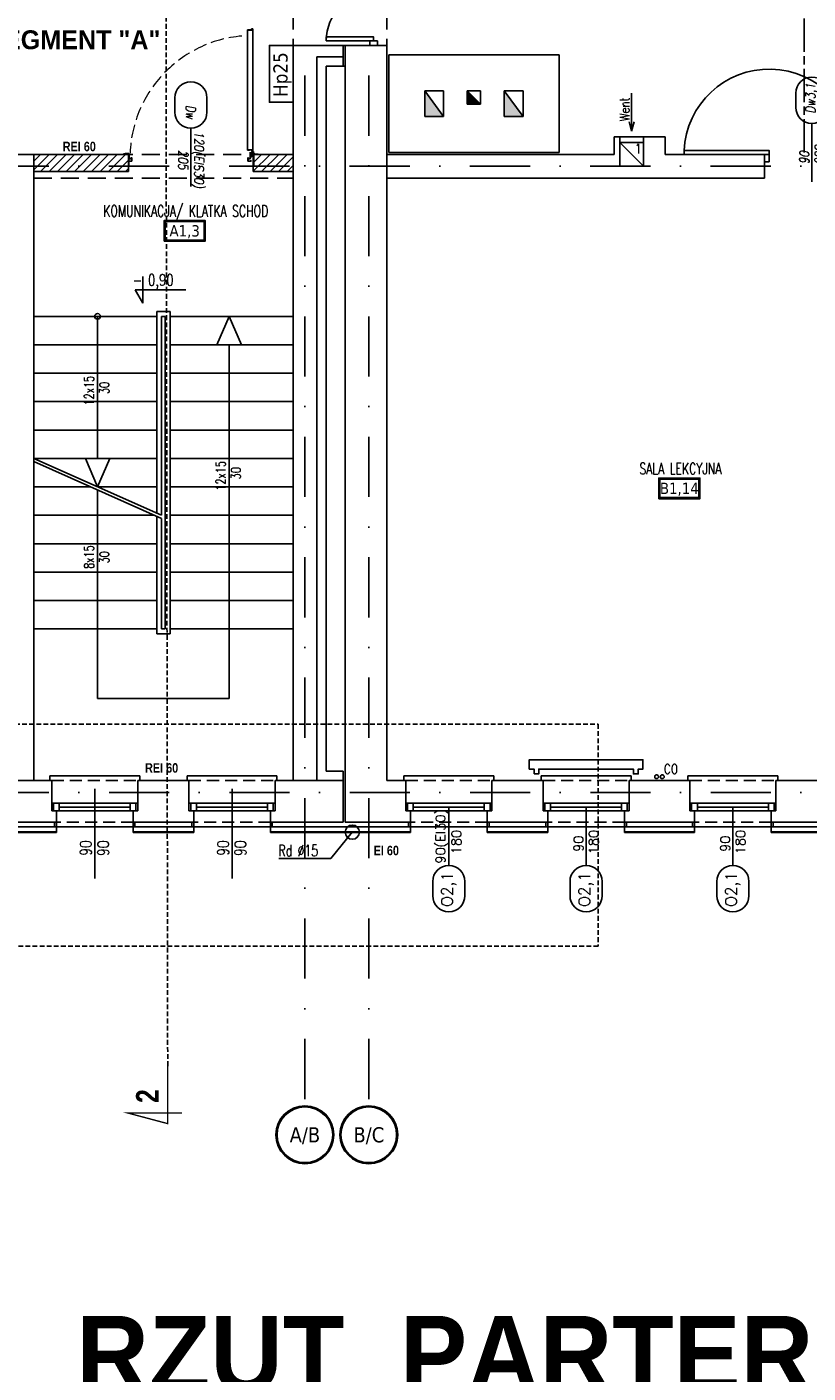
# Model space of a CAD drawing. Header units: millimetres. Extents: x 28600 to 181045, y -399112 to -163690.
# Tile 184 of 256: x 58643 to 59469, y -196215 to -194794. Entities that reach past the tile are written whole.
import ezdxf
from ezdxf.enums import TextEntityAlignment as Align

# ---------------------------------------------------------------- set-up
doc = ezdxf.new("R2010")
doc.units = ezdxf.units.MM
for name, pattern in [('CARKOVANA', [7.5, 5, -2.5]), ('CENTER', [0.6, 0.375, -0.075, 0.075, -0.075]), ('CHAIN', [0.3543, 0.2362, -0.0295, 0.0591, -0.0295]), ('DASHDOT', [25.4, 12.7, -6.35, 0, -6.35]), ('HIDDEN', [9.525, 6.35, -3.175]), ('Hidden Line', [391.222223, 282.222223, -109])]:
    doc.linetypes.add(name, pattern=pattern)
doc.layers.get('0').update_dxf_attribs({"color": 8})
for name, color, linetype in [('! WYPOSAŻENIE', 8, 'Continuous'), ('!! 0_ Istn-okna', 8, 'Continuous'), ('!! 0_ Istn-sciany', 8, 'Continuous'), ('!! 0_ Istn-widok', 8, 'Continuous'), ('!! 0_ Opis', 8, 'Continuous'), ('!! 0_Istn-armatura', 8, 'Continuous'), ('!! 0_Istn-cienka', 8, 'Continuous'), ('!! 0_Istn-drzwi', 8, 'Continuous'), ('!! 0_Istn-went', 8, 'Continuous'), ('!! 0_Opis_okna', 8, 'Continuous'), ('!! 0_Opis_pom', 8, 'Continuous'), ('!! 0_Widok', 8, 'Continuous'), ('!! 1_ tynk zewn  - nowy', 8, 'Continuous'), ('!! 1_droga ewakuacyjna', 8, 'CHAIN'), ('!! 1_drzwi-linia', 8, 'Continuous'), ('!! 1_hatch projektowane ściany', 8, 'Continuous'), ('!! 1_PROJ Sciany', 8, 'Continuous'), ('!! 1_Wyburzenia', 8, 'CARKOVANA'), ('!! 1_wydzieleni PPOŻ - nowe', 8, 'Continuous'), ('!! 2_ remont Ocieplenie', 8, 'ZIGZAG'), ('!! 2_drzwi opis', 8, 'Continuous'), ('0-osie-liniA', 8, 'DASHDOT'), ('0-osie-tx', 8, 'Continuous')]:
    doc.layers.add(name, color=color, linetype=linetype)
doc.layers.add('!! 0_Istn-grzejniki', color=8, linetype='Continuous', plot=False)
doc.styles.add('50', font='ROMANS.shx', dxfattribs={"width": 0.8, "height": 10})
doc.styles.add('ARCHETYP', font='romans.shx', dxfattribs={"height": 15})
doc.styles.add('ARIAL', font='tahoma.ttf')
doc.styles.add('SIMPLEX', font='simplex.shx', dxfattribs={"width": 0.77})
doc.styles.add('STYLE10', font='arialbd.ttf')
doc.styles.add('STYLE7', font='ARIALNB.TTF')
doc.styles.add('TAHOMA', font='tahoma.ttf')
doc.styles.add('TXT', font='simplex.shx')
doc.linetypes.add('ZIGZAG', pattern='A,0.00254,-5.08,[131,ltypeshp.shx,S=5.08,R=0,X=-5.08,Y=0],-10.16,[131,ltypeshp.shx,S=5.08,R=180,X=5.08,Y=0],-5.08', length=20.32254)
pattern_1 = [(45, (0, -1.54), (-4.49012806, 4.49012806), [])]

# ---------------------------------------------------------------- blocks, each defined once
blk = doc.blocks.new('*U83')
h = blk.add_hatch(color=256)
edge = h.paths.add_edge_path()
edge.add_arc((0, 0), 30.6, 0, 360)
edge = h.paths.add_edge_path(flags=17)
edge.add_arc((0, 0), 29.4, 0, 360)
for radius in [30.6, 29.4]:
    blk.add_circle((0, 0), radius)
at = {"style": 'TAHOMA', "flags": 8}
blk.add_attdef('ANSICHTSNUMMER', text='', height=16, dxfattribs=at).set_placement((0, 0), align=Align.MIDDLE_CENTER)
blk = doc.blocks.new('1_ok-opis')
blk.add_line((0, 111.6), (0, 50))
for points in [[(-17, 128.6), (-17, 143.6)], [(17, 128.6), (17, 143.6)]]:
    blk.add_lwpolyline(points)
for centre, start, end in [((0, 143.6), 0, 180), ((0, 128.6), 180, 0)]:
    blk.add_arc(centre, 17, start, end)
at = {"style": 'ARCHETYP'}
for tag, height, rotation, p in [('NR', 12, 90, (0, 136.9)), ('NR', 12, 270, (0, 136.9)), ('SZEROKOŚĆ', 10, 90, (-8, 78.3)), ('WYSOKOŚĆ', 10, 270, (-8, 78.3)), ('WYSOKOŚĆ', 10, 90, (8, 78.3)), ('SZEROKOŚĆ', 10, 270, (8, 78.3))]:
    blk.add_attdef(tag, text='', height=height, rotation=rotation, dxfattribs=at).set_placement(p, align=Align.MIDDLE)
blk = doc.blocks.new('zaw-dr-90-p')
at = {"color": 2, "linetype": 'CENTER', "ltscale": 0.2}
for p, q in [((12, 0), (-12, 0)), ((0, 12), (0, -12)), ((24, 24), (31, 24)), ((24, 19), (31, 19))]:
    blk.add_line(p, q, dxfattribs=at)
at = {"ltscale": 0.2}
for p, q in [((10, 12), (6, 12)), ((10, 0), (10, 6))]:
    blk.add_line(p, q, dxfattribs=at)
blk.add_lwpolyline([(0, 6), (23, 6, 0.414214), (28, 11), (28, 31), (24, 31), (24, 11, -0.414214), (23, 10), (0, 10, 4.561698), (8, 6), (5, 4)], format="xyb", dxfattribs=at)
blk.add_lwpolyline([(0, 0), (-2, 0), (-2, 0), (0, 0), (0, 3), (0, 3), (0, 0), (3, 0), (3, 0), (0, 0), (0, -3), (0, -3)], close=True)
blk.add_lwpolyline([(10, 10), (10, 39), (6, 39), (6, 10)], dxfattribs=at)
blk.add_circle((0, 0), 6.5, dxfattribs=at)
blk = doc.blocks.new('DRZWI 120')
for p, q in [((61730.6, -195070.1), (61730.6, -195069.6)), ((61736.3, -195070.3), (61737.2, -195070.3)), ((61736.5, -195070.3), (61737.2, -195070.3)), ((61737, -195070.3), (61737.2, -195070.3)), ((61730.6, -195199.1), (61730.6, -195199.6)), ((61739.8, -195198.1), (61734.4, -195198.1)), ((61738.6, -195199.7), (61738.6, -195198.5)), ((61738.6, -195199.7), (61739.7, -195199.7)), ((61740.8, -195199.9), (61740.8, -195200.8)), ((61741.8, -195199.9), (61740.8, -195199.9)), ((61740.9, -195200.9), (61746.6, -195200.9)), ((61742, -195197.6), (61742, -195195.6)), ((61742.3, -195197.6), (61742, -195197.6)), ((61742.1, -195195.5), (61746.6, -195195.5)), ((61742.3, -195197.6), (61742.3, -195199.4)), ((61742.4, -195200.9), (61742.4, -195195.5)), ((61868.8, -195195.5), (61742.4, -195195.5)), ((61870, -195200.9), (61742.4, -195200.9)), ((61868.5, -195200.9), (61868.5, -195195.5)), ((61868.9, -195199.7), (61868.9, -195195.6)), ((61868.9, -195199.7), (61868.9, -195195.9)), ((61870.1, -195199.7), (61870.1, -195200.8))]:
    blk.add_line(p, q)
at = {"lineweight": 30}
for points in [[(61737.6, -195069.6), (61725.6, -195069.6)], [(61737.6, -195069.6), (61737.6, -195064.6)], [(61737.6, -195201.6), (61725.6, -195201.6)], [(61737.6, -195201.6), (61737.6, -195206.6)]]:
    blk.add_lwpolyline(points, dxfattribs=at)
at = {"ltscale": 0.2}
for points in [[(61736.4, -195070.1), (61734.2, -195070.1, 0.414214), (61733.9, -195070.4), (61733.9, -195070.9, -0.414214), (61733.7, -195071.1), (61733.1, -195071.1, 0.414214), (61732.8, -195071.4), (61732.8, -195072.6, 0.414214), (61733.1, -195072.9), (61733.8, -195072.9, -1), (61733.8, -195073.1), (61730.6, -195073.1, -0.414214), (61730.4, -195072.9), (61730.4, -195070.4, -0.414214), (61730.6, -195070.3), (61731.2, -195070.3), (61731.2, -195070.1), (61730.6, -195070.1, 0.414214), (61730.3, -195070.4), (61730.3, -195072.9, 0.414214), (61730.6, -195073.3), (61733.8, -195073.3, 1), (61733.8, -195072.7), (61733.1, -195072.7, -0.414214), (61733, -195072.6), (61733, -195071.4, -0.414214), (61733.1, -195071.2), (61733.7, -195071.2, 0.414214), (61734.1, -195070.9), (61734.1, -195070.4, -0.414214), (61734.2, -195070.3), (61736.3, -195070.3)], [(61736.2, -195070.3), (61738.1, -195070.3, 0.414214), (61738.5, -195069.9), (61738.5, -195066.4, 0.414214), (61738.1, -195066.1), (61737.6, -195066.1), (61737.6, -195066.3), (61738.1, -195066.3, -0.414214), (61738.3, -195066.4), (61738.3, -195068.9)], [(61738.3, -195068.9), (61738.3, -195069.9, -0.414214), (61738.1, -195070.1), (61736.2, -195070.1)], [(61738.3, -195199.9), (61738.3, -195199.2, 0.414214), (61738.1, -195199.1), (61734.2, -195199.1, -0.414214), (61733.9, -195198.7), (61733.9, -195198.3, 0.414214), (61733.7, -195198.1), (61733.1, -195198.1, -0.414214), (61732.8, -195197.8), (61732.8, -195196.6, -0.414214), (61733.1, -195196.3), (61733.8, -195196.3, 1), (61733.8, -195196.1), (61730.6, -195196.1, 0.414214), (61730.4, -195196.2), (61730.4, -195198.7, 0.414214), (61730.6, -195198.9), (61731.2, -195198.9), (61731.2, -195199.1), (61730.6, -195199.1, -0.414214), (61730.3, -195198.7), (61730.3, -195196.2, -0.414214), (61730.6, -195195.9), (61733.8, -195195.9, -1), (61733.8, -195196.4), (61733.1, -195196.4, 0.414214), (61733, -195196.6), (61733, -195197.8, 0.414214), (61733.1, -195197.9), (61733.7, -195197.9, -0.414214), (61734.1, -195198.3), (61734.1, -195198.7, 0.414214), (61734.2, -195198.9), (61738.1, -195198.9, -0.414214), (61738.5, -195199.2), (61738.5, -195202.7, -0.414214), (61738.1, -195203.1), (61737.6, -195203.1), (61737.6, -195202.9), (61738.1, -195202.9, 0.414214), (61738.3, -195202.7), (61738.3, -195200.3)]]:
    blk.add_lwpolyline(points, format="xyb", dxfattribs=at)
for points in [[(61713.6, -195135.6), (61754.5, -195135.6)], [(61738.3, -195200.3), (61738.3, -195200.5), (61738.5, -195200.5), (61738.5, -195199.5), (61738.3, -195199.5), (61738.3, -195199.9)], [(61870.1, -195199.7), (61868.9, -195199.7)]]:
    blk.add_lwpolyline(points)
blk.add_lwpolyline([(61737.5, -195199.1), (61737.5, -195198.9), (61736.1, -195198.9), (61736.1, -195199.1)], close=True)
at = {"linetype": 'Hidden Line', "lineweight": 9, "ltscale": 0.05}
blk.add_arc((61733.8, -195200.4), 129.1, 4.8005, 87.6944, dxfattribs=at)
for centre, radius, start, end in [((61739.7, -195199.6), 0.1, 270, 0), ((61740.9, -195200.8), 0.1, 180, 270), ((61741.8, -195199.4), 0.5, 270, 0), ((61742.1, -195195.6), 0.1, 90, 180), ((61868.8, -195195.6), 0.1, 0, 90), ((61870, -195200.8), 0.1, 270, 0)]:
    blk.add_arc(centre, radius, start, end)
at = {"xscale": 0.09999999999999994, "yscale": 0.09999999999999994, "zscale": 0.09999999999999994, "rotation": 90.00000000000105}
blk.add_blockref('zaw-dr-90-p', (61739.6, -195200.9), dxfattribs=at)
blk = doc.blocks.new('oznaczenie przekroi')
at = {"layer": '!! 0_ Opis', "color": 2, "const_width": 1.44}
blk.add_lwpolyline([(86031.8, -195890.5), (86031.8, -195951.3), (85989.7, -195940.1), (86047, -195940.1)], dxfattribs=at)
blk.add_lwpolyline([(86031.8, -195890.5), (86031.8, -195951.3), (85989.7, -195940.1), (86047, -195940.1)], dxfattribs=at)
at = {"layer": '!! 1_Wyburzenia'}
blk.add_lwpolyline([(86031.8, -195890.5), (86028.2, -193636)], dxfattribs=at)
at = {"layer": '!! 0_ Opis', "color": 9, "style": 'STYLE7', "text_generation_flag": 6, "width": 0.95}
blk.add_text('2', height=24, rotation=270, dxfattribs=at).set_placement((86022.4, -195929.5))

msp = doc.modelspace()

# ---------------------------------------------------------------- hatches: boundary and pattern name
at = {"layer": '!! 0_Istn-went'}
for points in [[(59063.56735, -194861.12813), (59063.56735, -194888.12813), (59083.56735, -194888.12813)], [(59122.56735, -194875.12813), (59108.56735, -194861.12813), (59108.56735, -194875.12813)], [(59147.56735, -194888.12813), (59167.56735, -194888.12813), (59147.56735, -194861.12813)]]:
    msp.add_hatch(color=256, dxfattribs=at).paths.add_polyline_path(points)
at = {"layer": '!! 1_hatch projektowane ściany'}
h = msp.add_hatch(dxfattribs=at)
h.set_pattern_fill('ANSI31', color=256, scale=2)
h.set_pattern_definition(pattern_1)
h.paths.add_polyline_path([(58750.56735, -194928.12813), (58650.56735, -194928.12813), (58650.56735, -194946.12813), (58750.56735, -194946.12813)])
h = msp.add_hatch(dxfattribs=at)
h.set_pattern_fill('ANSI31', color=256, scale=2)
h.set_pattern_definition(pattern_1)
h.paths.add_polyline_path([(58882.56735, -194928.12813), (58924.56735, -194928.12813), (58924.56735, -194946.12813), (58882.56735, -194946.12813)])

# ---------------------------------------------------------------- linework, layer by layer
at = {"layer": '!! 0_ Istn-okna'}
for points in [[(58669.56735, -195613.12813), (58760.56735, -195613.12813)], [(58677.56735, -195617.12813), (58752.56735, -195617.12813)], [(58814.56735, -195613.12813), (58905.56735, -195613.12813)], [(58822.56735, -195617.12813), (58897.56735, -195617.12813)], [(59043.56735, -195613.12813), (59134.56735, -195613.12813)], [(59051.56735, -195617.12813), (59126.56735, -195617.12813)], [(59188.56735, -195613.12813), (59279.56735, -195613.12813)], [(59196.56735, -195617.12813), (59271.56735, -195617.12813)], [(59343.56735, -195613.12813), (59434.56735, -195613.12813)], [(59351.56735, -195617.12813), (59426.56735, -195617.12813)], [(58669.56735, -195621.12813), (58760.56735, -195621.12813)], [(58814.56735, -195621.12813), (58905.56735, -195621.12813)], [(59043.56735, -195621.12813), (59134.56735, -195621.12813)], [(59188.56735, -195621.12813), (59279.56735, -195621.12813)], [(59343.56735, -195621.12813), (59434.56735, -195621.12813)]]:
    msp.add_lwpolyline(points, dxfattribs=at)
for points in [[(58671.56735, -195621.12813), (58677.56735, -195621.12813), (58677.56735, -195613.12813), (58671.56735, -195613.12813)], [(58752.56735, -195621.12813), (58758.56735, -195621.12813), (58758.56735, -195613.12813), (58752.56735, -195613.12813)], [(58816.56735, -195621.12813), (58822.56735, -195621.12813), (58822.56735, -195613.12813), (58816.56735, -195613.12813)], [(58897.56735, -195621.12813), (58903.56735, -195621.12813), (58903.56735, -195613.12813), (58897.56735, -195613.12813)], [(59045.56735, -195621.12813), (59051.56735, -195621.12813), (59051.56735, -195613.12813), (59045.56735, -195613.12813)], [(59126.56735, -195621.12813), (59132.56735, -195621.12813), (59132.56735, -195613.12813), (59126.56735, -195613.12813)], [(59190.56735, -195621.12813), (59196.56735, -195621.12813), (59196.56735, -195613.12813), (59190.56735, -195613.12813)], [(59271.56735, -195621.12813), (59277.56735, -195621.12813), (59277.56735, -195613.12813), (59271.56735, -195613.12813)], [(59345.56735, -195621.12813), (59351.56735, -195621.12813), (59351.56735, -195613.12813), (59345.56735, -195613.12813)], [(59426.56735, -195621.12813), (59432.56735, -195621.12813), (59432.56735, -195613.12813), (59426.56735, -195613.12813)]]:
    msp.add_lwpolyline(points, close=True, dxfattribs=at)
at = {"layer": '!! 0_ Istn-sciany'}
for p, q in [((58924.56735, -194813.12813), (58924.56735, -195589.12813)), ((58949.56735, -194825.12813), (58949.56735, -195589.12813)), ((58650.56735, -194928.12813), (58650.56735, -195589.12813))]:
    msp.add_line(p, q, dxfattribs=at)
for points in [[(58977.56735, -194813.12813), (58924.56735, -194813.12813)], [(58979.56735, -194813.12813), (58979.56735, -195633.12813)], [(59023.56735, -194813.12813), (58979.56735, -194813.12813)], [(59023.56735, -194813.12813), (59023.56735, -194928.12813)], [(58977.56735, -194825.12813), (58949.56735, -194825.12813)], [(59025.56735, -194823.12813), (59205.56735, -194823.12813)], [(59205.56735, -194823.12813), (59205.56735, -194926.12813)], [(59263.56735, -194909.62813), (59263.56735, -194928.12813)], [(59263.56735, -194909.62813), (59269.56735, -194909.62813)], [(59269.56735, -194909.62813), (59269.56735, -194940.62813)], [(59294.56735, -194909.62813), (59294.56735, -194940.62813)], [(59294.56735, -194909.62813), (59305.56735, -194909.62813)], [(58650.56735, -194928.12813), (58607.56735, -194928.12813)], [(59023.56735, -194928.12813), (59263.56735, -194928.12813)], [(59317.56735, -194928.12813), (59422.56735, -194928.12813)], [(59422.56735, -194928.12813), (59422.56735, -194953.12813)], [(59269.56735, -194940.62813), (59294.56735, -194940.62813)], [(59023.56735, -194953.12813), (59422.56735, -194953.12813)], [(59023.56735, -194953.12813), (59023.56735, -195589.12813)], [(58669.56735, -195589.12813), (58650.56735, -195589.12813)], [(58669.56735, -195589.12813), (58669.56735, -195621.12813)], [(58814.56735, -195589.12813), (58760.56735, -195589.12813)], [(58760.56735, -195589.12813), (58760.56735, -195621.12813)], [(58814.56735, -195589.12813), (58814.56735, -195621.12813)], [(58924.56735, -195589.12813), (58905.56735, -195589.12813)], [(58905.56735, -195589.12813), (58905.56735, -195621.12813)], [(58977.56735, -195589.12813), (58949.56735, -195589.12813)], [(59023.56735, -195589.12813), (59043.56735, -195589.12813)], [(59043.56735, -195589.12813), (59043.56735, -195621.12813)], [(59134.56735, -195589.12813), (59188.56735, -195589.12813)], [(59134.56735, -195589.12813), (59134.56735, -195621.12813)], [(59188.56735, -195589.12813), (59188.56735, -195621.12813)], [(59279.56735, -195589.12813), (59343.56735, -195589.12813)], [(59279.56735, -195589.12813), (59279.56735, -195621.12813)], [(59343.56735, -195589.12813), (59343.56735, -195621.12813)], [(59434.56735, -195589.12813), (59488.56735, -195589.12813)], [(59434.56735, -195589.12813), (59434.56735, -195621.12813)], [(58669.56735, -195621.12813), (58674.56735, -195621.12813)], [(58674.56735, -195621.12813), (58674.56735, -195633.12813)], [(58755.56735, -195621.12813), (58760.56735, -195621.12813)], [(58755.56735, -195621.12813), (58755.56735, -195633.12813)], [(58814.56735, -195621.12813), (58819.56735, -195621.12813)], [(58819.56735, -195621.12813), (58819.56735, -195633.12813)], [(58900.56735, -195621.12813), (58905.56735, -195621.12813)], [(58900.56735, -195621.12813), (58900.56735, -195633.12813)], [(59043.56735, -195621.12813), (59048.56735, -195621.12813)], [(59048.56735, -195621.12813), (59048.56735, -195633.12813)], [(59129.56735, -195621.12813), (59134.56735, -195621.12813)], [(59129.56735, -195621.12813), (59129.56735, -195633.12813)], [(59188.56735, -195621.12813), (59193.56735, -195621.12813)], [(59193.56735, -195621.12813), (59193.56735, -195633.12813)], [(59274.56735, -195621.12813), (59279.56735, -195621.12813)], [(59274.56735, -195621.12813), (59274.56735, -195633.12813)], [(59343.56735, -195621.12813), (59348.56735, -195621.12813)], [(59348.56735, -195621.12813), (59348.56735, -195633.12813)], [(59429.56735, -195621.12813), (59434.56735, -195621.12813)], [(59429.56735, -195621.12813), (59429.56735, -195633.12813)], [(58674.56735, -195633.12813), (58600.56735, -195633.12813)], [(58819.56735, -195633.12813), (58755.56735, -195633.12813)], [(58977.56735, -195633.12813), (58900.56735, -195633.12813)], [(58979.56735, -195633.12813), (59048.56735, -195633.12813)], [(59129.56735, -195633.12813), (59193.56735, -195633.12813)], [(59274.56735, -195633.12813), (59348.56735, -195633.12813)], [(59429.56735, -195633.12813), (59493.56735, -195633.12813)]]:
    msp.add_lwpolyline(points, dxfattribs=at)
at = {"layer": '!! 0_ Istn-widok'}
for p, q in [((58780.56735, -195094.12813), (58780.56735, -195306.90591)), ((58785.56735, -195099.12813), (58785.56735, -195309.12813)), ((58789.56735, -195099.12813), (58789.56735, -195429.12813)), ((58794.56735, -195094.12813), (58794.56735, -195434.12813)), ((58780.56735, -195310.18886), (58780.56735, -195434.12813)), ((58785.56735, -195312.41108), (58785.56735, -195429.12813)), ((58977.56735, -195579.12813), (58977.56735, -195633.12813))]:
    msp.add_line(p, q, dxfattribs=at)
at = {"layer": '!! 0_ Istn-widok', "linetype": 'HIDDEN', "ltscale": 3}
for points in [[(58924.56735, -194663.12813), (58924.56735, -194813.12813)], [(59023.56735, -194663.12813), (59023.56735, -194813.12813)], [(58650.56735, -194928.12813), (58924.56735, -194928.12813)], [(58650.56735, -194928.12813), (58924.56735, -194928.12813)], [(58650.56735, -194953.12813), (58924.56735, -194953.12813)], [(58650.56735, -194953.12813), (58924.56735, -194953.12813)]]:
    msp.add_lwpolyline(points, dxfattribs=at)
at = {"layer": '!! 0_ Istn-widok'}
msp.add_lwpolyline([(58924.56735, -194873.12813), (58924.56735, -194813.12813), (58899.56735, -194813.12813), (58899.56735, -194873.12813)], close=True, dxfattribs=at)
for points in [[(58977.56735, -194813.12813), (58977.56735, -194835.12813)], [(58977.56735, -194813.12813), (58979.56735, -194813.12813)], [(58959.56735, -194835.12813), (58959.56735, -195579.12813)], [(58977.56735, -194835.12813), (58959.56735, -194835.12813)], [(58977.56735, -194835.12813), (58979.56735, -194835.12813)], [(59025.56735, -194823.12813), (59025.56735, -194926.12813)], [(59023.56735, -194928.12813), (59023.56735, -194953.12813)], [(59025.56735, -194926.12813), (59205.56735, -194926.12813)], [(58780.56735, -195099.12813), (58650.56735, -195099.12813)], [(58718.06735, -195099.12813), (58718.06735, -195249.12813)], [(58794.56735, -195094.12813), (58780.56735, -195094.12813)], [(58789.56735, -195099.12813), (58785.56735, -195099.12813)], [(58924.56735, -195099.12813), (58794.56735, -195099.12813)], [(58780.56735, -195129.12813), (58650.56735, -195129.12813)], [(58924.56735, -195129.12813), (58794.56735, -195129.12813)], [(58857.06735, -195129.12813), (58857.06735, -195502.62813)], [(58780.56735, -195159.12813), (58650.56735, -195159.12813)], [(58924.56735, -195159.12813), (58794.56735, -195159.12813)], [(58780.56735, -195189.12813), (58650.56735, -195189.12813)], [(58924.56735, -195189.12813), (58794.56735, -195189.12813)], [(58780.56735, -195219.12813), (58650.56735, -195219.12813)], [(58924.56735, -195219.12813), (58794.56735, -195219.12813)], [(58780.56735, -195249.12813), (58650.56735, -195249.12813)], [(58650.56735, -195249.12813), (58785.56735, -195309.12813)], [(58650.56735, -195252.41108), (58785.56735, -195312.41108)], [(58924.56735, -195249.12813), (58794.56735, -195249.12813)], [(58710.68071, -195279.12813), (58650.56735, -195279.12813)], [(58780.56735, -195279.12813), (58718.06735, -195279.12813)], [(58718.06735, -195282.41108), (58718.06735, -195502.62813)], [(58924.56735, -195279.12813), (58794.56735, -195279.12813)], [(58778.18071, -195309.12813), (58650.56735, -195309.12813)], [(58924.56735, -195309.12813), (58794.56735, -195309.12813)], [(58780.56735, -195339.12813), (58650.56735, -195339.12813)], [(58924.56735, -195339.12813), (58794.56735, -195339.12813)], [(58780.56735, -195369.12813), (58650.56735, -195369.12813)], [(58924.56735, -195369.12813), (58794.56735, -195369.12813)], [(58780.56735, -195399.12813), (58650.56735, -195399.12813)], [(58924.56735, -195399.12813), (58794.56735, -195399.12813)], [(58780.56735, -195429.12813), (58650.56735, -195429.12813)], [(58789.56735, -195429.12813), (58785.56735, -195429.12813)], [(58924.56735, -195429.12813), (58794.56735, -195429.12813)], [(58794.56735, -195434.12813), (58780.56735, -195434.12813)], [(58718.06735, -195502.62813), (58857.06735, -195502.62813)], [(58625.56735, -195589.12813), (58650.56735, -195589.12813)], [(58667.56735, -195584.12813), (58762.56735, -195584.12813)], [(58667.56735, -195589.12813), (58667.56735, -195584.12813)], [(58762.56735, -195589.12813), (58762.56735, -195584.12813)], [(58812.56735, -195584.12813), (58907.56735, -195584.12813)], [(58812.56735, -195589.12813), (58812.56735, -195584.12813)], [(58907.56735, -195589.12813), (58907.56735, -195584.12813)], [(58977.56735, -195579.12813), (58959.56735, -195579.12813)], [(59041.56735, -195584.12813), (59136.56735, -195584.12813)], [(59041.56735, -195589.12813), (59041.56735, -195584.12813)], [(59136.56735, -195589.12813), (59136.56735, -195584.12813)], [(59186.56735, -195584.12813), (59281.56735, -195584.12813)], [(59186.56735, -195589.12813), (59186.56735, -195584.12813)], [(59281.56735, -195589.12813), (59281.56735, -195584.12813)], [(59341.56735, -195584.12813), (59436.56735, -195584.12813)], [(59341.56735, -195589.12813), (59341.56735, -195584.12813)], [(59436.56735, -195589.12813), (59436.56735, -195584.12813)], [(58672.56735, -195633.12813), (58672.56735, -195638.12813)], [(58757.56735, -195638.12813), (58672.56735, -195638.12813)], [(58757.56735, -195633.12813), (58757.56735, -195638.12813)], [(58817.56735, -195633.12813), (58817.56735, -195638.12813)], [(58902.56735, -195638.12813), (58817.56735, -195638.12813)], [(58902.56735, -195633.12813), (58902.56735, -195638.12813)], [(59046.56735, -195633.12813), (59046.56735, -195638.12813)], [(59131.56735, -195638.12813), (59046.56735, -195638.12813)], [(59131.56735, -195633.12813), (59131.56735, -195638.12813)], [(59191.56735, -195633.12813), (59191.56735, -195638.12813)], [(59276.56735, -195638.12813), (59191.56735, -195638.12813)], [(59276.56735, -195633.12813), (59276.56735, -195638.12813)], [(59346.56735, -195633.12813), (59346.56735, -195638.12813)], [(59431.56735, -195638.12813), (59346.56735, -195638.12813)], [(59431.56735, -195633.12813), (59431.56735, -195638.12813)]]:
    msp.add_lwpolyline(points, dxfattribs=at)
for centre, radius in [((58718.06735, -195099.12813), 3), ((58987.06735, -195643.62813), 7.5)]:
    msp.add_circle(centre, radius, dxfattribs=at)
at = {"layer": '!! 0_ Opis'}
for points in [[(58765.84052, -195057.19562), (58765.84052, -195085.19739)], [(58765.84052, -195085.19739), (58757.75711, -195071.1965)], [(58757.75711, -195071.1965), (58811.19131, -195071.1965)], [(58715.06735, -195597.96925), (58715.06735, -195692.55445)], [(58860.06735, -195597.96925), (58860.06735, -195692.55445)], [(58964.43015, -195671.26533), (58987.06735, -195643.62813)], [(58964.43015, -195671.26533), (58909.54482, -195671.26533)]]:
    msp.add_lwpolyline(points, dxfattribs=at)
at = {"layer": '!! 0_Istn-armatura'}
for centre in [(59308.56735, -195585.12813), (59314.56735, -195585.12813)]:
    msp.add_circle(centre, 2, dxfattribs=at)
at = {"layer": '!! 0_Istn-cienka', "linetype": 'HIDDEN', "ltscale": 2}
for points in [[(58669.56735, -195589.12813), (58760.56735, -195589.12813)], [(58814.56735, -195589.12813), (58905.56735, -195589.12813)], [(59043.56735, -195589.12813), (59134.56735, -195589.12813)], [(59188.56735, -195589.12813), (59279.56735, -195589.12813)], [(59343.56735, -195589.12813), (59434.56735, -195589.12813)], [(58755.56735, -195633.12813), (58674.56735, -195633.12813)], [(58900.56735, -195633.12813), (58819.56735, -195633.12813)], [(59129.56735, -195633.12813), (59048.56735, -195633.12813)], [(59274.56735, -195633.12813), (59193.56735, -195633.12813)], [(59429.56735, -195633.12813), (59348.56735, -195633.12813)]]:
    msp.add_lwpolyline(points, dxfattribs=at)
at = {"layer": '!! 0_Istn-drzwi'}
for points in [[(58959.56735, -194804.12813), (59009.56735, -194804.12813), (59009.56735, -194808.12813), (58959.56735, -194808.12813)], [(59013.56735, -194808.12813), (59013.56735, -194813.12813), (59005.56735, -194813.12813), (59005.56735, -194808.12813)], [(59337.56735, -194924.12813), (59427.56735, -194924.12813), (59427.56735, -194928.12813), (59337.56735, -194928.12813)], [(59427.56735, -194936.12813), (59422.56735, -194936.12813), (59422.56735, -194928.12813), (59427.56735, -194928.12813)]]:
    msp.add_lwpolyline(points, close=True, dxfattribs=at)
for centre, radius, start, end in [((59009.56735, -194808.12813), 50, 90.00000004, 180.00000004), ((59427.56735, -194928.12813), 90, 0.00000004, 177.45268182)]:
    msp.add_arc(centre, radius, start, end, dxfattribs=at)
at = {"layer": '!! 0_Istn-grzejniki'}
msp.add_lwpolyline([(59179.06735, -195582.12813), (59179.06735, -195577.12813), (59174.06735, -195577.12813), (59174.06735, -195567.12813), (59294.06735, -195567.12813), (59294.06735, -195577.12813), (59289.06735, -195577.12813), (59289.06735, -195582.12813), (59284.06735, -195582.12813), (59284.06735, -195577.12813), (59184.06735, -195577.12813), (59184.06735, -195582.12813)], close=True, dxfattribs=at)
at = {"layer": '!! 0_Istn-went'}
for points in [[(59063.56735, -194861.12813), (59083.56735, -194861.12813)], [(59063.56735, -194861.12813), (59063.56735, -194888.12813)], [(59063.56735, -194861.12813), (59083.56735, -194888.12813)], [(59083.56735, -194861.12813), (59083.56735, -194888.12813)], [(59108.56735, -194861.12813), (59122.56735, -194861.12813)], [(59108.56735, -194861.12813), (59108.56735, -194875.12813)], [(59108.56735, -194861.12813), (59122.56735, -194875.12813)], [(59122.56735, -194861.12813), (59122.56735, -194875.12813)], [(59147.56735, -194861.12813), (59167.56735, -194861.12813)], [(59147.56735, -194861.12813), (59147.56735, -194888.12813)], [(59147.56735, -194861.12813), (59167.56735, -194888.12813)], [(59167.56735, -194861.12813), (59167.56735, -194888.12813)], [(59282.06735, -194863.67108), (59282.06735, -194903.7176)], [(59108.56735, -194875.12813), (59122.56735, -194875.12813)], [(59063.56735, -194888.12813), (59083.56735, -194888.12813)], [(59147.56735, -194888.12813), (59167.56735, -194888.12813)], [(59282.06735, -194903.7176), (59279.38786, -194893.7176)], [(59282.06735, -194903.7176), (59284.74684, -194893.7176)], [(59269.56735, -194909.62813), (59294.56735, -194909.62813)], [(59269.56735, -194915.62813), (59294.56735, -194940.62813)]]:
    msp.add_lwpolyline(points, dxfattribs=at)
msp.add_lwpolyline([(59269.56735, -194915.62813), (59294.56735, -194915.62813), (59294.56735, -194940.62813), (59269.56735, -194940.62813)], close=True, dxfattribs=at)
at = {"layer": '!! 0_Opis_pom', "ltscale": 0.7}
for points in [[(58788.29243, -195019.71917), (58831.81243, -195019.71917), (58831.81243, -194997.95917), (58788.29243, -194997.95917)], [(58789.38043, -195018.63117), (58830.72443, -195018.63117), (58830.72443, -194999.04717), (58789.38043, -194999.04717)], [(59310.78805, -195291.61534), (59354.30805, -195291.61534), (59354.30805, -195269.85534), (59310.78805, -195269.85534)], [(59311.87605, -195290.52734), (59353.22005, -195290.52734), (59353.22005, -195270.94334), (59311.87605, -195270.94334)]]:
    msp.add_lwpolyline(points, close=True, dxfattribs=at)
at = {"layer": '!! 0_Widok'}
for points in [[(58857.06735, -195099.12813), (58844.18343, -195129.12813)], [(58857.06735, -195099.12813), (58869.95126, -195129.12813)], [(58718.06735, -195279.12813), (58705.18343, -195249.12813)], [(58718.06735, -195279.12813), (58730.95126, -195249.12813)]]:
    msp.add_lwpolyline(points, dxfattribs=at)
at = {"layer": '!! 1_ tynk zewn  - nowy'}
for points in [[(58674.56735, -195643.12813), (58600.56735, -195643.12813)], [(58674.56735, -195644.12813), (58600.56735, -195644.12813)], [(58674.56735, -195644.12813), (58674.56735, -195633.12813)], [(58755.56735, -195644.12813), (58755.56735, -195633.12813)], [(58819.56735, -195643.12813), (58755.56735, -195643.12813)], [(58819.56735, -195644.12813), (58755.56735, -195644.12813)], [(58819.56735, -195644.12813), (58819.56735, -195633.12813)], [(58900.56735, -195644.12813), (58900.56735, -195633.12813)], [(59048.56735, -195643.12813), (58900.56735, -195643.12813)], [(59048.56735, -195644.12813), (58900.56735, -195644.12813)], [(59048.56735, -195644.12813), (59048.56735, -195633.12813)], [(59129.56735, -195644.12813), (59129.56735, -195633.12813)], [(59193.56735, -195643.12813), (59129.56735, -195643.12813)], [(59193.56735, -195644.12813), (59129.56735, -195644.12813)], [(59193.56735, -195644.12813), (59193.56735, -195633.12813)], [(59274.56735, -195644.12813), (59274.56735, -195633.12813)], [(59348.56735, -195643.12813), (59274.56735, -195643.12813)], [(59348.56735, -195644.12813), (59274.56735, -195644.12813)], [(59348.56735, -195644.12813), (59348.56735, -195633.12813)], [(59429.56735, -195644.12813), (59429.56735, -195633.12813)], [(59493.56735, -195643.12813), (59429.56735, -195643.12813)], [(59493.56735, -195644.12813), (59429.56735, -195644.12813)]]:
    msp.add_lwpolyline(points, dxfattribs=at)
at = {"layer": '!! 1_droga ewakuacyjna', "ltscale": 150}
msp.add_lwpolyline([(59464.55043, -194926.32251), (59464.55043, -194732.92749), (58803.00985, -194732.92749), (58803.00985, -194309.12813)], dxfattribs=at)
at = {"layer": '!! 1_hatch projektowane ściany'}
for points in [[(58750.56735, -194928.12813), (58650.56735, -194928.12813), (58650.56735, -194946.12813), (58750.56735, -194946.12813)], [(58882.56735, -194928.12813), (58924.56735, -194928.12813), (58924.56735, -194946.12813), (58882.56735, -194946.12813)]]:
    msp.add_lwpolyline(points, close=True, dxfattribs=at)
at = {"layer": '!! 1_PROJ Sciany'}
for points in [[(58650.56735, -194928.12813), (58750.56735, -194928.12813)], [(58750.56735, -194928.12813), (58750.56735, -194946.12813)], [(58882.56735, -194928.12813), (58924.56735, -194928.12813)], [(58882.56735, -194928.12813), (58882.56735, -194946.12813)], [(58650.56735, -194946.12813), (58750.56735, -194946.12813)], [(58882.56735, -194946.12813), (58924.56735, -194946.12813)]]:
    msp.add_lwpolyline(points, dxfattribs=at)
at = {"layer": '!! 1_Wyburzenia'}
msp.add_lwpolyline([(58510.88839, -195529.59437), (59246.90522, -195529.59437), (59246.90522, -195763.99056), (58510.88839, -195763.99056)], close=True, dxfattribs=at)
at = {"layer": '!! 1_wydzieleni PPOŻ - nowe'}
msp.add_lwpolyline([(59305.56735, -194909.62813), (59317.56735, -194909.62813), (59317.56735, -194928.12813)], dxfattribs=at)
at = {"layer": '!! 2_ remont Ocieplenie', "linetype": 'ZIGZAG', "ltscale": 0.75}
for points in [[(58674.56735, -195638.12813), (58600.56735, -195638.12813)], [(58819.56735, -195638.12813), (58755.56735, -195638.12813)], [(59048.56735, -195638.12813), (58900.56735, -195638.12813)], [(59193.56735, -195638.12813), (59129.56735, -195638.12813)], [(59348.56735, -195638.12813), (59274.56735, -195638.12813)], [(59493.56735, -195638.12813), (59429.56735, -195638.12813)]]:
    msp.add_lwpolyline(points, dxfattribs=at)
at = {"layer": '0-osie-liniA', "ltscale": 5}
for points in [[(58937.06735, -193574.01351), (58937.06735, -195932.49413)], [(59004.56735, -193574.01351), (59004.56735, -195932.49413)], [(57459.11355, -194940.62813), (64262.14073, -194940.62813)], [(57459.18613, -195601.62813), (64244.14073, -195601.62813)]]:
    msp.add_lwpolyline(points, dxfattribs=at)
at = {"layer": '0-osie-tx'}
msp.add_lwpolyline([(58949.56735, -195589.12813), (58924.56735, -195589.12813)], dxfattribs=at)

# ---------------------------------------------------------------- block references
at = {"layer": '!! 0_Opis_okna'}
ref = msp.add_blockref('1_ok-opis', (59089.06735, -195567.12813), dxfattribs=dict(at, rotation=180))
ref.add_attrib('SZEROKOŚĆ', '90(EI30)', dxfattribs={"layer": '0', "height": 10, "rotation": 90, "style": 'ARCHETYP'}).set_placement((59081.06735, -195647.89948), align=Align.MIDDLE)
ref.add_attrib('WYSOKOŚĆ', '180', dxfattribs={"layer": '0', "height": 10, "rotation": 90, "style": 'ARCHETYP'}).set_placement((59097.06735, -195654.07509), align=Align.MIDDLE)
ref.add_attrib('NR', 'O2,1', dxfattribs={"layer": '0', "height": 12, "rotation": 90, "style": 'ARCHETYP'}).set_placement((59089.06735, -195704.02958), align=Align.MIDDLE)
ref = msp.add_blockref('1_ok-opis', (59234.06735, -195567.12813), dxfattribs=dict(at, rotation=180))
ref.add_attrib('SZEROKOŚĆ', '90', dxfattribs={"layer": '0', "height": 10, "rotation": 90, "style": 'ARCHETYP'}).set_placement((59226.06735, -195655.84854), align=Align.MIDDLE)
ref.add_attrib('WYSOKOŚĆ', '180', dxfattribs={"layer": '0', "height": 10, "rotation": 90, "style": 'ARCHETYP'}).set_placement((59242.06735, -195654.07509), align=Align.MIDDLE)
ref.add_attrib('NR', 'O2,1', dxfattribs={"layer": '0', "height": 12, "rotation": 90, "style": 'ARCHETYP'}).set_placement((59234.06735, -195704.02958), align=Align.MIDDLE)
ref = msp.add_blockref('1_ok-opis', (59389.06735, -195567.12813), dxfattribs=dict(at, rotation=180))
ref.add_attrib('SZEROKOŚĆ', '90', dxfattribs={"layer": '0', "height": 10, "rotation": 90, "style": 'ARCHETYP'}).set_placement((59381.06735, -195655.84854), align=Align.MIDDLE)
ref.add_attrib('WYSOKOŚĆ', '180', dxfattribs={"layer": '0', "height": 10, "rotation": 90, "style": 'ARCHETYP'}).set_placement((59397.06735, -195654.07509), align=Align.MIDDLE)
ref.add_attrib('NR', 'O2,1', dxfattribs={"layer": '0', "height": 12, "rotation": 90, "style": 'ARCHETYP'}).set_placement((59389.06735, -195704.02958), align=Align.MIDDLE)
at = {"layer": '!! 1_drzwi-linia', "rotation": 90}
msp.add_blockref('DRZWI 120', (-136319.02095, -256665.69379), dxfattribs=at)
at = {"layer": '!! 1_Wyburzenia'}
msp.add_blockref('oznaczenie przekroi', (-27239.68678, 0), dxfattribs=at)
at = {"layer": '!! 2_drzwi opis'}
ref = msp.add_blockref('1_ok-opis', (59472.56735, -195007.12813), dxfattribs=dict(at, xscale=-1, rotation=359.9999963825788))
ref.add_attrib('WYSOKOŚĆ', '90 ', dxfattribs={"layer": '0', "height": 10, "rotation": 89.99999638, "style": '50', "oblique": 10, "width": 0.8}).set_placement((59464.56735, -194928.83728), align=Align.MIDDLE)
ref.add_attrib('SZEROKOŚĆ', '200', dxfattribs={"layer": '0', "height": 10, "rotation": 89.99999638, "style": '50', "oblique": 10, "width": 0.8}).set_placement((59480.56735, -194928.83728), align=Align.MIDDLE)
ref.add_attrib('NR', 'Dw3,1', dxfattribs={"layer": '0', "height": 10, "rotation": 89.99999638, "style": '50', "oblique": 10, "width": 0.8}).set_placement((59472.56735, -194868.92099), align=Align.MIDDLE)
ref = msp.add_blockref('1_ok-opis', (58816.56738, -195012.12742), dxfattribs=dict(at, xscale=-1, rotation=359.9999963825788))
ref.add_attrib('WYSOKOŚĆ', '205', dxfattribs={"layer": '0', "height": 10, "rotation": 269.99999638, "style": '50', "oblique": 10, "width": 0.8}).set_placement((58808.56739, -194933.83656), align=Align.MIDDLE)
ref.add_attrib('SZEROKOŚĆ', '120(EIS30)', dxfattribs={"layer": '0', "height": 10, "rotation": 269.99999638, "style": '50', "oblique": 10, "width": 0.8}).set_placement((58824.56739, -194933.83657), align=Align.MIDDLE)
ref.add_attrib('NR', 'Dw', dxfattribs={"layer": '0', "height": 10, "rotation": 269.99999638, "style": '50', "oblique": 10, "width": 0.8}).set_placement((58816.56739, -194883.51617), align=Align.MIDDLE)
at = {"layer": '0-osie-tx'}
ref = msp.add_blockref('*U83', (58937.06735, -195963.09413), dxfattribs=dict(at, rotation=180))
ref.add_attrib('ANSICHTSNUMMER', 'A/B', dxfattribs={"layer": '0', "height": 16, "style": 'TAHOMA', "flags": 8}).set_placement((58937.06735, -195963.09413), align=Align.MIDDLE_CENTER)
ref = msp.add_blockref('*U83', (59004.56735, -195963.09413), dxfattribs=dict(at, rotation=180))
ref.add_attrib('ANSICHTSNUMMER', 'B/C', dxfattribs={"layer": '0', "height": 16, "style": 'TAHOMA', "flags": 8}).set_placement((59004.56735, -195963.09413), align=Align.MIDDLE_CENTER)

# ---------------------------------------------------------------- texts
at = {"layer": '! WYPOSAŻENIE', "char_height": 10, "attachment_point": 1, "style": 'STYLE7'}
for s, insert in [('REI 60', (58681.19524, -194914.82932)), ('REI 60', (58768.19524, -195570.82932)), ('EI 60', (59009.62188, -195657.97639))]:
    msp.add_mtext_dynamic_manual_height_columns(s, width=58.1261145, gutter_width=75, heights=[0], dxfattribs=dict(at, insert=insert))
at = {"layer": '!! 0_ Opis'}
for s, height, style, width, p in [('SEGMENT "A"', 20, 'STYLE10', 0.95, (58601.46369, -194817.14512)), ('- 0,90', 12, 'SIMPLEX', 0.75, (58755.15307, -195066.61839)), ('RZUT  PARTERU ', 80, 'STYLE10', 0.95, (58695.58795, -196234.23115))]:
    msp.add_text(s, height=height, dxfattribs=dict(at, style=style, width=width)).set_placement(p)
at = {"layer": '!! 0_ Opis', "ltscale": 0.7, "style": 'ARIAL'}
msp.add_text('Hp25', height=15, rotation=90, dxfattribs=at).set_placement((58918.72773, -194867.40906))
at = {"layer": '!! 0_ Opis'}
for s, height, rotation, style, width, p in [('12x15', 10, 90, 'SIMPLEX', 0.75, (58714.03306, -195193.10107)), ('30', 10, 90, 'SIMPLEX', 0.75, (58730.18413, -195181.10787)), ('12x15', 10, 90, 'SIMPLEX', 0.75, (58853.03306, -195283.10107)), ('30', 10, 90, 'SIMPLEX', 0.75, (58869.18413, -195271.10787)), ('8x15', 10, 90, 'SIMPLEX', 0.75, (58714.03306, -195365.68716)), ('30', 10, 90, 'SIMPLEX', 0.75, (58730.18413, -195359.96733)), ('90', 12, 90, 'ARCHETYP', 0.8, (58711.60394, -195668.60504)), ('90', 12, 90, 'ARCHETYP', 0.8, (58729.97232, -195668.82248)), ('90', 12, 90, 'ARCHETYP', 0.8, (58856.60394, -195668.60504)), ('90', 12, 90, 'ARCHETYP', 0.8, (58874.97232, -195668.82248)), ('Rd %%C15', 12, 359.99999996, 'ARCHETYP', 0.7, (58909.1845, -195669.09194))]:
    msp.add_text(s, height=height, rotation=rotation, dxfattribs=dict(at, style=style, width=width)).set_placement(p)
at = {"layer": '!! 0_Istn-armatura', "style": 'ARCHETYP', "width": 0.8}
msp.add_text('CO', height=10, rotation=0.00000004, dxfattribs=at).set_placement((59316.36674, -195581.94613))
at = {"layer": '!! 0_Istn-went', "style": 'ARCHETYP', "width": 0.8}
for s, rotation, p in [('Went', 89.99999996, (59279.73712, -194893.04785)), ('1', 0.00000004, (59285.68792, -194927.1678))]:
    msp.add_text(s, height=10, rotation=rotation, dxfattribs=at).set_placement(p)
at = {"layer": '!! 0_Opis_pom', "ltscale": 0.7, "style": 'TXT', "width": 0.7}
for s, p in [('KOMUNIKACJA/ KLATKA SCHOD', (58811.16756, -194993.91286)), ('SALA LEKCYJNA', (59333.66318, -195265.80903))]:
    msp.add_text(s, height=12, dxfattribs=at).set_placement(p, align=Align.CENTER)
at = {"layer": '!! 0_Opis_pom', "ltscale": 0.7, "style": 'ARIAL'}
for tag, p in [('A1,3', (58810.05243, -195008.83917)), ('B1,14', (59332.54805, -195280.73534))]:
    msp.add_attdef(tag, text='', height=11.968, dxfattribs=at).set_placement(p, align=Align.MIDDLE_CENTER)

doc.saveas('drawing.dxf')
